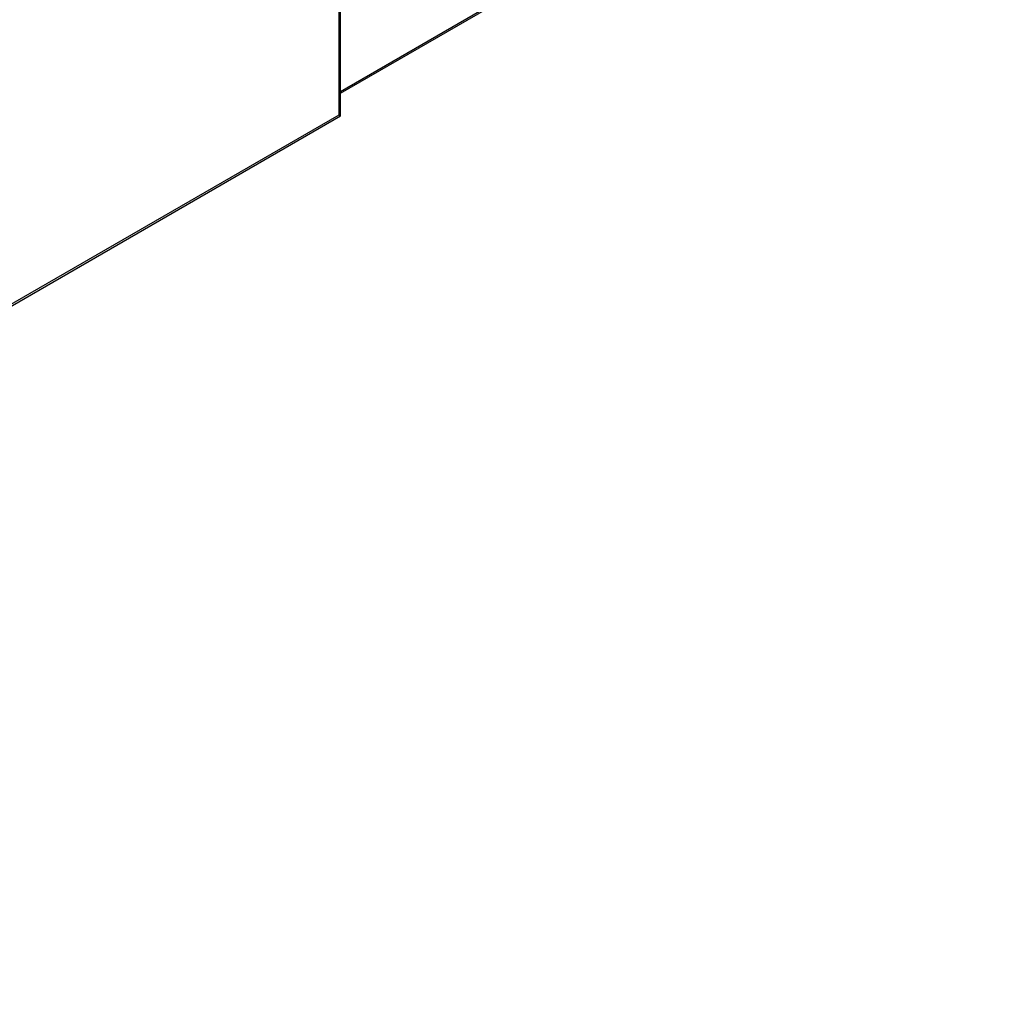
# Model space of a CAD drawing. Header units: millimetres. Extents: x 0 to 1118, y 0 to 864.
# Tile 203 of 256: x 1001 to 1020, y 653 to 672. Entities that reach past the tile are written whole.
import ezdxf

# ---------------------------------------------------------------- set-up
doc = ezdxf.new("R2010")
doc.units = ezdxf.units.MM

msp = doc.modelspace()

# ---------------------------------------------------------------- linework, layer by layer
at = {"color": 7, "linetype": 'Continuous', "lineweight": 25}
for p, q in [((1007.2225, 707.1165), (1007.2225, 669.7719)), ((1007.2518, 669.7553), (1007.2518, 707.1573)), ((1007.2518, 670.1877), (1019.556, 677.2907)), ((945.6338, 634.1837), (1007.2515, 669.7548)), ((1007.2225, 669.7719), (945.7042, 634.2581))]:
    msp.add_line(p, q, dxfattribs=at)
at = {"color": 8, "linetype": 'Continuous', "lineweight": 25}
msp.add_line((1007.2518, 670.2215), (1019.5767, 677.3365), dxfattribs=at)
at = {"color": 7, "linetype": 'Continuous', "lineweight": 25}
msp.add_open_spline([(1007.2512, 669.7553), (1007.2513, 669.7553), (1007.252, 669.7549), (1007.2441, 669.759), (1007.2306, 669.7671), (1007.2225, 669.7719)], degree=3, knots=[0, 0, 0, 0, 0.1074146, 0.4703368, 1, 1, 1, 1], dxfattribs=at)

doc.saveas('drawing.dxf')
